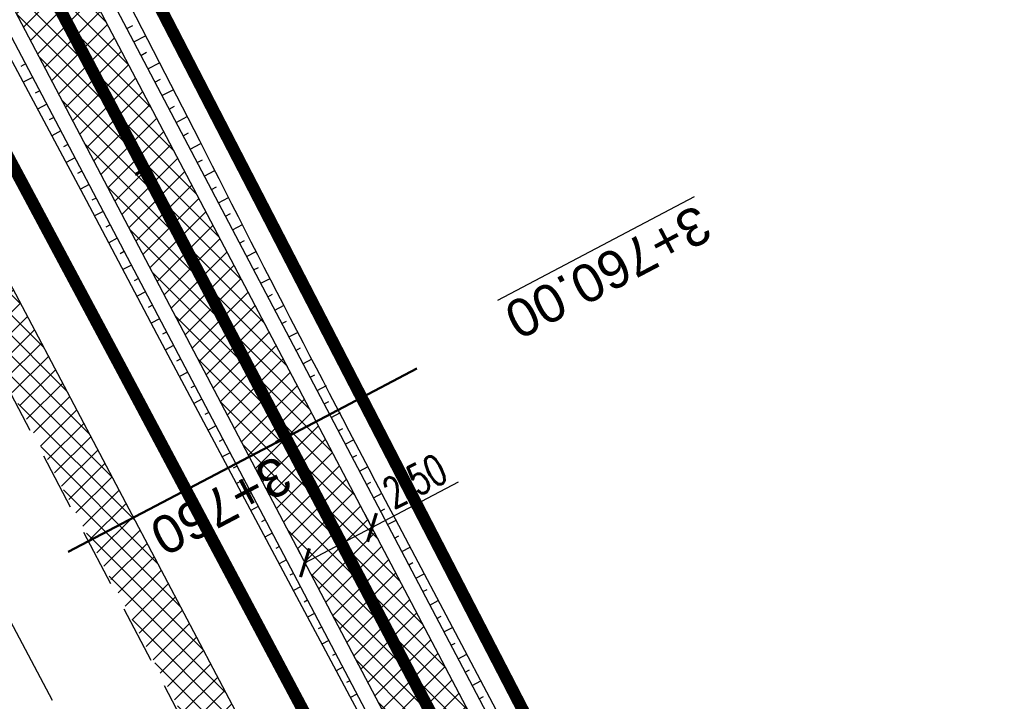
# Model space of a CAD drawing. Header units: metres. Extents: x 7529682 to 7533711, y 5721195 to 5727842.
# Tile 63 of 232: x 7531459 to 7531492, y 5724468 to 5724491. Entities that reach past the tile are written whole.
import ezdxf

# ---------------------------------------------------------------- set-up
doc = ezdxf.new("R2010")
doc.units = ezdxf.units.M
doc.header["$PDMODE"] = 1
doc.header["$PDSIZE"] = 0.3
for name, pattern in [('817-dzialki-09-05-04$0$HIDDEN', [0.375, 0.25, -0.125]), ('ACAD_ISO05W100', [33, 24, -3, 0, -3, 0, -3]), ('CENTER', [50.8, 31.75, -6.35, 6.35, -6.35]), ('CENTER2', [28.575, 19.05, -3.175, 3.175, -3.175]), ('HIDDEN', [9.525, 6.35, -3.175])]:
    doc.linetypes.add(name, pattern=pattern)
for name, color, linetype in [('C-DROGI-SYTUACJA', 7, 'Continuous'), ('C-DROGI-SYTUACJA-ETYKIETY', 7, 'Continuous'), ('D-hatch-pobocza', 131, 'Continuous'), ('D-pobocza', 60, 'Continuous'), ('D-rowy', 160, 'Continuous'), ('D-skarpa', 2, 'Continuous'), ('D-skarpa-kreskowanie', 2, 'Continuous'), ('D-wymiary', 1, 'Continuous')]:
    doc.layers.add(name, color=color, linetype=linetype)
for name, color, linetype, lineweight, true_color in [('D-hatch-ciag-pieszo-rowerowy', 7, 'Continuous', 13, 0xff9f80), ('D-LR-etap-III', 7, '817-dzialki-09-05-04$0$HIDDEN', 50, 0x00008f), ('D-przekroje-pop', 7, 'Continuous', 50, 0x000099)]:
    doc.layers.add(name, color=color, linetype=linetype, lineweight=lineweight, true_color=true_color)
for name, color, linetype, lineweight in [('D-krawędzie', 3, 'Continuous', 30), ('D-obrzeża', 2, 'Continuous', 30), ('D-oś', 10, 'CENTER', 30), ('D-pas-drogowy', 7, 'ACAD_ISO05W100', 50)]:
    doc.layers.add(name, color=color, linetype=linetype, lineweight=lineweight)
doc.layers.add('poprzeczki', color=7, linetype='Continuous', true_color=0x0000c7)
doc.styles.add('DIMTEXT', font='simplex.shx', dxfattribs={"width": 0.7})
doc.styles.get("Standard").update_dxf_attribs({"font": 'arial.ttf'})
doc.dimstyles.new('500', dxfattribs={"dimtxt": 1, "dimasz": 0.7, "dimexe": 0.2, "dimexo": 0.5, "dimgap": 0.2, "dimtad": 1, "dimrnd": 0.005, "dimzin": 0, "dimdsep": 46, "dimtxsty": 'DIMTEXT', "dimblk": 'ARCHTICK', "dimcen": 0, "dimclrd": 256, "dimclre": 256, "dimclrt": 2, "dimadec": 5, "dimazin": 0, "dimtfac": 1, "dimtofl": 0, "dimtmove": 0, "dimatfit": 3, "dimfxl": 1, "dimtolj": 1, "dimtzin": 0, "dimlwd": -1, "dimlwe": -1, "dimarcsym": 0})

# ---------------------------------------------------------------- blocks, each defined once
blk = doc.blocks.new('_ArchTick')
at = {"color": 0, "linetype": 'ByBlock', "const_width": 0.15}
blk.add_lwpolyline([(-0.5, -0.5), (0.5, 0.5)], dxfattribs=at)
blk = doc.blocks.new('*D94')
at = {"layer": 'D-wymiary', "linetype": 'ByBlock', "transparency": 16777216}
for p, q in [((7531471.124, 5724474.155), (7531473.985, 5724475.661)), ((7531470.891, 5724474.598), (7531471.031, 5724474.332)), ((7531468.911, 5724472.991), (7531471.124, 5724474.155)), ((7531468.678, 5724473.434), (7531468.818, 5724473.168))]:
    blk.add_line(p, q, dxfattribs=at)
at = {"layer": 'Defpoints', "color": 0, "linetype": 'ByBlock', "transparency": 16777216}
for p in [(7531471.124, 5724474.155), (7531471.124, 5724474.155), (7531468.911, 5724472.991)]:
    blk.add_point(p, dxfattribs=at)
at = {"layer": 'D-wymiary', "linetype": 'ByBlock', "transparency": 16777216, "xscale": 0.6999999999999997, "yscale": 0.6999999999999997, "zscale": 0.6999999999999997}
for p, rotation in [((7531471.124, 5724474.155), 27.7463826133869), ((7531468.911, 5724472.991), 207.7463826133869)]:
    blk.add_blockref('_ArchTick', p, dxfattribs=dict(at, rotation=rotation))
at = {"layer": 'D-wymiary', "color": 2, "linetype": 'ByBlock', "transparency": 16777216, "insert": (7531472.538, 5724475.69), "char_height": 1, "attachment_point": 5, "rotation": 27.7464, "style": 'DIMTEXT'}
blk.add_mtext('\\A1;2.50', dxfattribs=at)
blk = doc.blocks.new('AeccTickLine')
at = {"color": 0, "linetype": 'ByBlock', "lineweight": -2}
blk.add_line((0, 1), (0, -1), dxfattribs=at)

msp = doc.modelspace()

# ---------------------------------------------------------------- hatches: boundary and pattern name
at = {"layer": 'D-hatch-ciag-pieszo-rowerowy'}
h = msp.add_hatch(dxfattribs=at)
h.set_pattern_fill('ANSI37', color=256, scale=0.15, style=0)
h.set_pattern_definition([(45, (0.88535, 0.46493), (-0.33675960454, 0.33675960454), []), (135, (0.88535, 0.46493), (-0.33675960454, -0.33675960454), [])])
h.paths.add_polyline_path([(7531426.003, 5724559.81), (7531399.692, 5724609.942), (7531381.172, 5724645.403), (7531371.149, 5724664.426), (7531369.294, 5724662.583), (7531378.958, 5724644.242), (7531397.477, 5724608.783), (7531423.79, 5724558.646), (7531445.036, 5724518.378), (7531473.71, 5724463.87), (7531482.589, 5724446.952), (7531484.87, 5724447.986), (7531475.922, 5724465.034), (7531447.248, 5724519.543)])
at = {"layer": 'D-hatch-pobocza'}
h = msp.add_hatch(dxfattribs=at)
h.set_pattern_fill('ANSI37', color=256, scale=0.15, style=0)
h.set_pattern_definition([(45, (0, 0), (-0.33675960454, 0.33675960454), []), (135, (0, 0), (-0.33675960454, -0.33675960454), [])])
h.paths.add_polyline_path([(7531410.67, 5724574.2), (7531398.06, 5724598.28), (7531373.71, 5724644.55), (7531366.184, 5724659.134), (7531365.969, 5724658.886), (7531365.498, 5724656.917), (7531373.645, 5724641.454), (7531392.162, 5724605.999), (7531418.48, 5724555.853), (7531439.727, 5724515.582), (7531476.36, 5724446.19), (7531478.829, 5724445.626), (7531467.27, 5724466.87), (7531457.65, 5724485.09), (7531437.94, 5724521.98), (7531423.89, 5724548.61)])

# ---------------------------------------------------------------- linework, layer by layer
at = {"layer": 'C-DROGI-SYTUACJA', "color": 10, "linetype": 'CENTER2', "lineweight": 35, "ltscale": 0.2}
msp.add_lwpolyline([(7531154.313, 5725078.4, -0.068936), (7531156.869, 5725074.83), (7531166.993, 5725055.55, -0.068732), (7531168.479, 5725051.432), (7531169.1, 5725048.503, 0.068783), (7531171.89, 5725040.776), (7531203.621, 5724980.378), (7531234.8, 5724921.535), (7531259.931, 5724874.055), (7531293.333, 5724810.086), (7531313.16, 5724772.033), (7531341.529, 5724719.923, -0.009023), (7531346.533, 5724710.322), (7531363.735, 5724675.815), (7531380.065, 5724644.823), (7531398.584, 5724609.363), (7531424.897, 5724559.228), (7531446.142, 5724518.961), (7531474.816, 5724464.452), (7531498.201, 5724419.897)], format="xyb", dxfattribs=at)
at = {"layer": 'D-krawędzie', "linetype": 'HIDDEN', "ltscale": 0.3, "flags": 128}
msp.add_lwpolyline([(7530572.01, 5726166.06), (7530620.381, 5726072.761), (7530641.555, 5726032.008), (7530660.961, 5725995.07), (7530689.128, 5725941.54), (7530707.336, 5725907.032), (7530725.256, 5725873.093), (7530743.97, 5725837.654), (7530770.527, 5725787.119), (7530787.864, 5725754.267), (7530809.898, 5725712.542), (7530824.739, 5725684.389), (7530840.856, 5725653.693), (7530860.675, 5725616.154), (7530865.283, 5725607.394), (7530878.05, 5725583.08), (7530918.172, 5725507.178), (7530950.163, 5725446.305), (7530993.419, 5725364.265), (7531022.766, 5725308.719), (7531053.81, 5725249.872), (7531081.166, 5725197.875), (7531103.902, 5725154.541), (7531128.123, 5725108.448), (7531149.3, 5725068.25), (7531167.38, 5725033.767), (7531197.165, 5724976.988), (7531228.151, 5724918.034), (7531253.153, 5724870.491), (7531286.796, 5724806.654), (7531306.74, 5724768.665), (7531335.094, 5724714.652), (7531357.319, 5724672.439), (7531373.645, 5724641.454), (7531392.162, 5724605.999), (7531418.48, 5724555.853), (7531439.727, 5724515.582), (7531468.399, 5724461.077), (7531491.782, 5724416.528), (7531531.99, 5724339.833), (7531557.227, 5724291.659), (7531569.852, 5724267.577), (7531591.376, 5724226.548), (7531610.004, 5724191.103), (7531616.883, 5724177.999), (7531629.985, 5724153.025), (7531641.007, 5724132.022), (7531664.906, 5724087.617), (7531677.644, 5724064.786), (7531683.112, 5724054.988), (7531686.753, 5724048.18), (7531695.448, 5724031.697), (7531703.749, 5724015.917), (7531709.214, 5724005.514), (7531719.389, 5723986.147), (7531726.295, 5723973), (7531732.741, 5723960.736), (7531735.13, 5723956.19)], dxfattribs=at)
at = {"layer": 'D-LR-etap-III', "ltscale": 10, "flags": 128}
msp.add_lwpolyline([(7531750.474, 5723895.103, 0.4, 0.4, 0), (7531750.505, 5723895.13, 0.4, 0.4, 0), (7531682.71, 5724022.92, 0.4, 0.4, 0), (7531619.177, 5724147.204, 0.4, 0.4, 0), (7531592.309, 5724198.489, 0.4, 0.4, 0), (7531553.264, 5724272.919, 0.4, 0.4, 0), (7531504.02, 5724366.79, 0.4, 0.4, 0), (7531482.09, 5724407.62, 0.4, 0.4, 0), (7531412.35, 5724541.183, 0.4, 0.4, 0), (7531388.464, 5724586.93, 0.4, 0.4, 0), (7531345.12, 5724669.94, 0.4, 0.4, 0), (7531127.66, 5725081.67, 0.4, 0.4, 0), (7531059.253, 5725211.041, 0.4, 0.4, 0), (7531008.007, 5725307.954, 0.4, 0.4, 0), (7530964.182, 5725390.836, 0.4, 0.4, 0), (7530914.557, 5725484.684, 0.4, 0.4, 0), (7530865.243, 5725577.494, 0.4, 0.4, 0), (7530840.085, 5725624.059, 0.4, 0.4, 0), (7530802.56, 5725694.925, 0.4, 0.4, 0), (7530755.54, 5725787.51, 0.4, 0.4, 0), (7530708.718, 5725876.303, 0.4, 0.4, 0), (7530695.12, 5725902.09, 0.4, 0.4, 0), (7530642.914, 5726001.078, 0.4, 0.4, 0), (7530634.935, 5726016.147, 0.4, 0.4, 0), (7530610.82, 5726061.93, 0.4, 0.4, 0), (7530610.82, 5726061.93, 0.4, 0.4, 0), (7530607.21, 5726063.51, 0.4, 0.4, 0), (7530597.42, 5726080.68, 0.4, 0.4, 0), (7530591.16, 5726088.44, 0.4, 0.4, 0), (7530581.28, 5726107.21, 0.4, 0.4, 0), (7530571.29, 5726130.56, 0.4, 0.4, 0), (7530549.555, 5726171.527, 0.4, 0.4, 0), (7530531.014, 5726206.474, 0.4, 0.4, 0), (7530516.461, 5726236.017, 0.4, 0.4, 0), (7530500.799, 5726266.141, 0.4, 0.4, 0), (7530491.35, 5726283.94, 0.4, 0.4, 0), (7530482.4, 5726303.41, 0.4, 0.4, 0), (7530482.4, 5726303.41, 0.4, 0.4, 0), (7530450.41, 5726357.28, 0.4, 0.4, 0), (7530397.759, 5726458.5, 0.4, 0.4, 0), (7530334.708, 5726583.665, 0.4, 0.4, 0), (7530303.939, 5726645.168, 0.4, 0.4, 0), (7530300.51, 5726651.778, 0.4, 0.4, 0), (7530289.214, 5726671.967, 0.4, 0.4, 0), (7530281.54, 5726685.57, 0.4, 0.4, 0), (7530261.371, 5726724.163, 0.4, 0.4, 0), (7530254.03, 5726738.21, 0.4, 0.4, 0), (7530197.22, 5726845.06, 0.4, 0.4, 0), (7530194.71, 5726849.15, 0.4, 0.4, 0), (7530195.92, 5726850.75, 0.4, 0.4, 0), (7530170.547, 5726892.961, 0.4, 0.4, 0), (7530143.175, 5726945.066, 0.4, 0.4, 0), (7530105.06, 5727018.32, 0.4, 0.4, 0), (7530100.06, 5727027.16, 0.4, 0.4, 0), (7530062.319, 5727099.625, 0.4, 0.4, 0), (7530015.379, 5727189.42, 0.4, 0.4, 0), (7529983.208, 5727250.207, 0.4, 0.4, 0), (7529953.284, 5727306.747, 0.4, 0.4, 0), (7529900.671, 5727406.159, 0.4, 0.4, 0), (7529890.63, 5727425.131, 0.4, 0.4, 0), (7529875.155, 5727454.426, 0.4, 0.4, 0), (7529857.56, 5727487.787, 0.4, 0.4, 0), (7529835.194, 5727530.193, 0.4, 0.4, 0), (7529811.741, 5727574.662, 0.4, 0.4, 0), (7529792.102, 5727611.923, 0.4, 0.4, 0), (7529768.066, 5727657.47, 0.4, 0.4, 0), (7529755.211, 5727682.131, 0.4, 0.4, 0), (7529753.31, 5727681.13, 0.4, 0.4, 0), (7529739.21, 5727707.77, 0.4, 0.4, 0), (7529735.395, 5727711.252, 0.4, 0.4, 0), (7529725.42, 5727730.2, 0.4, 0.4, 0), (7529723.55, 5727729.88, 0.4, 0.4, 0), (7529695.567, 5727782.932, 0.4, 0.4, 0), (7529717.68, 5727794.024, 0.4, 0.4, 0), (7529736.275, 5727758.647, 0.4, 0.4, 0), (7529736.275, 5727758.647, 0.4, 0.4, 0), (7529744.511, 5727750.406, 0.4, 0.4, 0), (7529744.511, 5727750.406, 0.4, 0.4, 0), (7529750.283, 5727738.55, 0.4, 0.4, 0), (7529777.109, 5727687.569, 0.4, 0.4, 0), (7529796.515, 5727651.33, 0.4, 0.4, 0), (7529814.938, 5727616.793, 0.4, 0.4, 0), (7529839.007, 5727572.304, 0.4, 0.4, 0), (7529860.618, 5727532.509, 0.4, 0.4, 0), (7529882.349, 5727491.504, 0.4, 0.4, 0), (7529904.865, 5727449.096, 0.4, 0.4, 0), (7529920.747, 5727418.885, 0.4, 0.4, 0), (7529946.677, 5727368.547, 0.4, 0.4, 0), (7529972.025, 5727320.573, 0.4, 0.4, 0), (7529987.74, 5727290.153, 0.4, 0.4, 0), (7529996.497, 5727273.662, 0.4, 0.4, 0), (7530017.541, 5727234.203, 0.4, 0.4, 0), (7530033.054, 5727204.864, 0.4, 0.4, 0), (7530051.623, 5727170.223, 0.4, 0.4, 0), (7530069.277, 5727137.016, 0.4, 0.4, 0), (7530089.385, 5727097.534, 0.4, 0.4, 0), (7530109.713, 5727060.747, 0.4, 0.4, 0), (7530136.77, 5727011.64, 0.4, 0.4, 0), (7530162.447, 5726962.744, 0.4, 0.4, 0), (7530187.674, 5726916.992, 0.4, 0.4, 0), (7530207.821, 5726879.335, 0.4, 0.4, 0), (7530230.626, 5726834.519, 0.4, 0.4, 0), (7530262.288, 5726776.618, 0.4, 0.4, 0), (7530277.51, 5726760.213, 0.4, 0.4, 0), (7530286.037, 5726744.107, 0.4, 0.4, 0), (7530288.097, 5726735.884, 0.4, 0.4, 0), (7530290.394, 5726725.047, 0.4, 0.4, 0), (7530296.177, 5726713.583, 0.4, 0.4, 0), (7530302.726, 5726701.182, 0.4, 0.4, 0), (7530325.685, 5726657.466, 0.4, 0.4, 0), (7530343.244, 5726623.649, 0.4, 0.4, 0), (7530360.23, 5726591.747, 0.4, 0.4, 0), (7530383.209, 5726548.059, 0.4, 0.4, 0), (7530406.018, 5726503.606, 0.4, 0.4, 0), (7530427.465, 5726462.62, 0.4, 0.4, 0), (7530447.928, 5726424.388, 0.4, 0.4, 0), (7530471.127, 5726379.921, 0.4, 0.4, 0), (7530490.501, 5726343.033, 0.4, 0.4, 0), (7530509.499, 5726306.733, 0.4, 0.4, 0), (7530529.89, 5726267.244, 0.4, 0.4, 0), (7530543.852, 5726238.99, 0.4, 0.4, 0), (7530554.809, 5726218.944, 0.4, 0.4, 0), (7530559.027, 5726212.223, 0.4, 0.4, 0), (7530563.061, 5726206.41, 0.4, 0.4, 0), (7530566.934, 5726200.464, 0.4, 0.4, 0), (7530569.771, 5726194.902, 0.4, 0.4, 0), (7530571.473, 5726191.282, 0.4, 0.4, 0), (7530572.839, 5726188.025, 0.4, 0.4, 0), (7530575.295, 5726182.035, 0.4, 0.4, 0), (7530579.737, 5726173.306, 0.4, 0.4, 0), (7530583.3, 5726167.41, 0.4, 0.4, 0), (7530593.4, 5726163.33, 0.4, 0.4, 0), (7530598.618, 5726155.264, 0.4, 0.4, 0), (7530608.258, 5726140.497, 0.4, 0.4, 0), (7530603.27, 5726136.83, 0.4, 0.4, 0), (7530606.53, 5726131.84, 0.4, 0.4, 0), (7530604.239, 5726124.217, 0.4, 0.4, 0), (7530605.847, 5726121.63, 0.4, 0.4, 0), (7530608.972, 5726116.164, 0.4, 0.4, 0), (7530618.114, 5726097.791, 0.4, 0.4, 0), (7530651.213, 5726034.96, 0.4, 0.4, 0), (7530670.244, 5725998.611, 0.4, 0.4, 0), (7530698.075, 5725945.953, 0.4, 0.4, 0), (7530716.506, 5725911.305, 0.4, 0.4, 0), (7530735.223, 5725875.667, 0.4, 0.4, 0), (7530752.504, 5725842.155, 0.4, 0.4, 0), (7530778.311, 5725793.501, 0.4, 0.4, 0), (7530797.5, 5725756.382, 0.4, 0.4, 0), (7530812.519, 5725728.289, 0.4, 0.4, 0), (7530820.039, 5725713.16, 0.4, 0.4, 0), (7530822.422, 5725710.194, 0.4, 0.4, 0), (7530833.155, 5725688.801, 0.4, 0.4, 0), (7530849.629, 5725656.159, 0.4, 0.4, 0), (7530867.983, 5725621.964, 0.4, 0.4, 0), (7530872.63, 5725612.888, 0.4, 0.4, 0), (7530880.354, 5725597.595, 0.4, 0.4, 0), (7530883.839, 5725593.389, 0.4, 0.4, 0), (7530891.782, 5725587.763, 0.4, 0.4, 0), (7530895.039, 5725584.281, 0.4, 0.4, 0), (7530897.034, 5725580.941, 0.4, 0.4, 0), (7530900.952, 5725579.946, 0.4, 0.4, 0), (7530904.81, 5725571.977, 0.4, 0.4, 0), (7530903.682, 5725568.566, 0.4, 0.4, 0), (7530908.901, 5725558.845, 0.4, 0.4, 0), (7530910.252, 5725545.672, 0.4, 0.4, 0), (7530912.873, 5725538.646, 0.4, 0.4, 0), (7530945.278, 5725478.464, 0.4, 0.4, 0), (7530959.692, 5725450.246, 0.4, 0.4, 0), (7531002.827, 5725368.192, 0.4, 0.4, 0), (7531044.704, 5725290.314, 0.4, 0.4, 0), (7531064.099, 5725253.213, 0.4, 0.4, 0), (7531083.01, 5725216.678, 0.4, 0.4, 0), (7531113.013, 5725158.466, 0.4, 0.4, 0), (7531137.364, 5725113.071, 0.4, 0.4, 0), (7531150.831, 5725086.712, 0.4, 0.4, 0), (7531159.746, 5725076.641, 0.4, 0.4, 0), (7531166.31, 5725074.58, 0.4, 0.4, 0), (7531172.29, 5725062.58, 0.4, 0.4, 0), (7531170.59, 5725055.606, 0.4, 0.4, 0), (7531173.733, 5725044.081, 0.4, 0.4, 0), (7531215.342, 5724964.86, 0.4, 0.4, 0), (7531238.054, 5724921.685, 0.4, 0.4, 0), (7531262.39, 5724875.283, 0.4, 0.4, 0), (7531295.587, 5724811.266, 0.4, 0.4, 0), (7531348.488, 5724712.363, 0.4, 0.4, 0), (7531363.741, 5724682.684, 0.4, 0.4, 0), (7531366.987, 5724675.865, 0.4, 0.4, 0), (7531382.541, 5724646.111, 0.4, 0.4, 0), (7531401.299, 5724610.875, 0.4, 0.4, 0), (7531428.965, 5724558.862, 0.4, 0.4, 0), (7531449.111, 5724520.398, 0.4, 0.4, 0), (7531477.293, 5724465.831, 0.4, 0.4, 0), (7531500.996, 5724421.113, 0.4, 0.4, 0), (7531512.122, 5724400.549, 0.4, 0.4, 0), (7531513.782, 5724396.757, 0.4, 0.4, 0), (7531526.32, 5724379.39, 0.4, 0.4, 0), (7531566.784, 5724302.736, 0.4, 0.4, 0), (7531578.579, 5724282.775, 0.4, 0.4, 0), (7531584.233, 5724273.111, 0.4, 0.4, 0), (7531590.109, 5724263.508, 0.4, 0.4, 0), (7531593.028, 5724258.771, 0.4, 0.4, 0), (7531595.712, 5724254.227, 0.4, 0.4, 0), (7531601.66, 5724243.898, 0.4, 0.4, 0), (7531606.098, 5724235.986, 0.4, 0.4, 0), (7531609.382, 5724230.799, 0.4, 0.4, 0), (7531611.58, 5724227.671, 0.4, 0.4, 0), (7531612.708, 5724225.864, 0.4, 0.4, 0), (7531618.665, 5724214.481, 0.4, 0.4, 0), (7531619.886, 5724212.334, 0.4, 0.4, 0), (7531620.932, 5724210.787, 0.4, 0.4, 0), (7531623.519, 5724207.112, 0.4, 0.4, 0), (7531626.144, 5724203.613, 0.4, 0.4, 0), (7531632.023, 5724196.486, 0.4, 0.4, 0), (7531653.949, 5724152.618, 0.4, 0.4, 0), (7531656.751, 5724143.104, 0.4, 0.4, 0), (7531659.614, 5724133.255, 0.4, 0.4, 0), (7531661.627, 5724128.646, 0.4, 0.4, 0.010938), (7531674.315, 5724101.435, 0.4, 0.4, 0), (7531685.138, 5724081.408, 0.4, 0.4, 0), (7531692.16, 5724066.277, 0.4, 0.4, 0), (7531699.662, 5724051.388, 0.4, 0.4, 0), (7531704.481, 5724040.809, 0.4, 0.4, 0), (7531704.481, 5724040.809, 0.4, 0.4, 0), (7531704.401, 5724037.369, 0.4, 0.4, 0), (7531720.384, 5724003.441, 0.4, 0.4, 0), (7531728.799, 5723986.206, 0.4, 0.4, 0), (7531733.238, 5723977.193, 0.4, 0.4, 0), (7531736.75, 5723969.505, 0.4, 0.4, 0), (7531737.336, 5723968.519, 0.4, 0.4, 0), (7531738.285, 5723967.699, 0.4, 0.4, 0), (7531742.181, 5723962.346, 0.4, 0.4, 0), (7531744.286, 5723958.616, 0.4, 0.4, 0), (7531755.393, 5723944.193, 0.4, 0.4, 0), (7531758.69, 5723936.76, 0.4, 0.4, 0), (7531780.08, 5723929.25, 0.4, 0.4, 0), (7531792.612, 5723906.338, 0.4, 0.4, 0), (7531792.612, 5723906.338, 0.4, 0.4, 0), (7531756.962, 5723883.055, 0.4, 0.4, 0), (7531750.46, 5723895.13, 0.4, 0.4, 0), (7531750.46, 5723895.13, 0, 0, 0)], format="xyseb", dxfattribs=at)
at = {"layer": 'D-obrzeża'}
msp.add_lwpolyline([(7531162.547, 5725061.318), (7531165.882, 5725054.959, -0.068574), (7531167.27, 5725051.106), (7531167.915, 5725048.068, 0.068789), (7531170.704, 5725040.34), (7531202.515, 5724979.795), (7531233.696, 5724920.95), (7531258.824, 5724873.473), (7531292.225, 5724809.507), (7531312.052, 5724771.454), (7531340.423, 5724719.339, -0.00902), (7531345.426, 5724709.741), (7531362.629, 5724675.233), (7531378.958, 5724644.242), (7531397.477, 5724608.783), (7531423.79, 5724558.646), (7531445.036, 5724518.378), (7531473.71, 5724463.87), (7531497.095, 5724419.316), (7531505.905, 5724402.511, -0.033171), (7531508.586, 5724396.451), (7531511.248, 5724389.164)], format="xyb", dxfattribs=at)
msp.add_lwpolyline([(7531484.87, 5724447.986), (7531475.922, 5724465.034), (7531447.248, 5724519.543), (7531426.003, 5724559.81), (7531399.692, 5724609.942), (7531381.172, 5724645.403), (7531371.149, 5724664.426)], dxfattribs=at)
at = {"layer": 'D-oś', "ltscale": 0.1}
msp.add_lwpolyline([(7531488.683, 5724414.901), (7531465.302, 5724459.448), (7531436.63, 5724513.951), (7531415.383, 5724554.223), (7531389.061, 5724604.375), (7531370.545, 5724639.828), (7531354.222, 5724670.808), (7531331.996, 5724713.024), (7531303.641, 5724767.038), (7531283.699, 5724805.024), (7531250.055, 5724868.862), (7531225.053, 5724916.406), (7531194.065, 5724975.362), (7531164.28, 5725032.142), (7531146.202, 5725066.622), (7531125.026, 5725106.818), (7531100.803, 5725152.914), (7531078.067, 5725196.247), (7531050.713, 5725248.241), (7531019.672, 5725307.084), (7530990.323, 5725362.632), (7530947.066, 5725444.675), (7530915.075, 5725505.546), (7530874.954, 5725581.449)], dxfattribs=at)
at = {"layer": 'D-pas-drogowy', "ltscale": 0.2, "flags": 128}
msp.add_lwpolyline([(7531633.019, 5724182.834, 0.4, 0.4, 0), (7531617.559, 5724211.608, 0.4, 0.4, 0), (7531566.784, 5724302.736, 0.4, 0.4, 0), (7531538.419, 5724356.47, 0.4, 0.4, 0), (7531526.32, 5724379.39, 0.4, 0.4, 0), (7531516.102, 5724393.607, 0.4, 0.4, 0.001485), (7531513.78, 5724396.838, 0.4, 0.4, 0), (7531501.87, 5724413.41, 0.4, 0.4, 0), (7531474.926, 5724464.508, 0.4, 0.4, 0), (7531446.2, 5724518.992, 0.4, 0.4, 0), (7531424.962, 5724559.262, 0.4, 0.4, 0), (7531398.444, 5724609.566, 0.4, 0.4, 0), (7531379.647, 5724645.216, 0.4, 0.4, 0), (7531365.23, 5724672.56, 0.4, 0.4, 0), (7531341.306, 5724717.915, 0.4, 0.4, 0), (7531312.9, 5724771.789, 0.4, 0.4, 0), (7531292.591, 5724810.307, 0.4, 0.4, 0), (7531259.392, 5724873.271, 0.4, 0.4, 0), (7531233.74, 5724921.923, 0.4, 0.4, 0), (7531203.073, 5724980.092, 0.4, 0.4, 0), (7531173.471, 5725036.225, 0.4, 0.4, 0), (7531168.27, 5725046.09, 0.4, 0.4, 0), (7531172.29, 5725062.58, 0.4, 0.4, 0), (7531166.31, 5725074.58, 0.4, 0.4, 0), (7531150.32, 5725079.6, 0.4, 0.4, 0), (7531141.5, 5725096.43, 0.4, 0.4, 0), (7531109.312, 5725157.814, 0.4, 0.4, 0), (7531086.641, 5725201.048, 0.4, 0.4, 0), (7531059.198, 5725253.384, 0.4, 0.4, 0), (7531028.207, 5725312.489, 0.4, 0.4, 0), (7530999.105, 5725367.99, 0.4, 0.4, 0), (7530956.248, 5725449.725, 0.4, 0.4, 0), (7530924.398, 5725510.464, 0.4, 0.4, 0), (7530897.51, 5725561.74, 0.4, 0.4, 0), (7530894.46, 5725566.14, 0.4, 0.4, 0), (7530892.16, 5725570.49, 0.4, 0.4, 0), (7530869.363, 5725613.307, 0.4, 0.4, 0), (7530861.694, 5725627.705, 0.4, 0.4, 0), (7530852.74, 5725644.52, 0.4, 0.4, 0), (7530831.51, 5725684.2, 0.4, 0.4, 0), (7530811.13, 5725722.52, 0.4, 0.4, 0), (7530792.348, 5725757.941, 0.4, 0.4, 0), (7530768.03, 5725803.8, 0.4, 0.4, 0), (7530748.769, 5725840.179, 0.4, 0.4, 0), (7530727.7, 5725879.97, 0.4, 0.4, 0), (7530712.098, 5725909.545, 0.4, 0.4, 0), (7530693.644, 5725944.645, 0.4, 0.4, 0), (7530665.702, 5725997.539, 0.4, 0.4, 0), (7530641.76, 5726042.88, 0.4, 0.4, 0), (7530616.5, 5726091.48, 0.4, 0.4, 0), (7530604.628, 5726114.32, 0.4, 0.4, -0.007763), (7530602.5, 5726118.43, 0.4, 0.4, 0), (7530603.992, 5726123.395, 0.4, 0.4, 0), (7530606.53, 5726131.84, 0.4, 0.4, 0), (7530603.27, 5726136.83, 0.4, 0.4, 0), (7530593.776, 5726151.369, 0.4, 0.4, 0), (7530590.203, 5726156.84, 0.4, 0.4, 0), (7530583.3, 5726167.41, 0.4, 0.4, 0), (7530580.578, 5726170.428, 0.4, 0.4, 0), (7530575.85, 5726175.67, 0.4, 0.4, 0), (7530569.01, 5726186.66, 0.4, 0.4, 0), (7530562.555, 5726199.189, 0.4, 0.4, 0), (7530555.67, 5726211.39, 0.4, 0.4, 0), (7530548.29, 5726224.23, 0.4, 0.4, 0), (7530540.58, 5726237.71, 0.4, 0.4, 0), (7530532.68, 5726252.65, 0.4, 0.4, 0), (7530524.06, 5726269.35, 0.4, 0.4, 0), (7530502.82, 5726309.91, 0.4, 0.4, 0), (7530488.83, 5726336.63, 0.4, 0.4, 0), (7530466.03, 5726380.16, 0.4, 0.4, 0), (7530438.47, 5726432.77, 0.4, 0.4, 0), (7530424.53, 5726459.09, 0.4, 0.4, 0), (7530401.63, 5726502.97, 0.4, 0.4, 0), (7530383.38, 5726538.06, 0.4, 0.4, 0), (7530353.97, 5726593.52, 0.4, 0.4, 0), (7530338.47, 5726622.74, 0.4, 0.4, 0), (7530322.01, 5726653.88, 0.4, 0.4, 0), (7530297.54, 5726700.33, 0.4, 0.4, 0), (7530287.38, 5726719.6, 0.4, 0.4, 0), (7530285.95, 5726722.316, 0.4, 0.4, 0), (7530280.26, 5726733.12, 0.4, 0.4, 0), (7530266.73, 5726758.74, 0.4, 0.4, 0), (7530260.42, 5726770.47, 0.4, 0.4, 0), (7530253.25, 5726783.82, 0.4, 0.4, 0), (7530244.95, 5726799.33, 0.4, 0.4, 0), (7530239.39, 5726808.49, 0.4, 0.4, 0), (7530238.29, 5726807.9, 0.4, 0.4, 0), (7530218.11, 5726850.67, 0.4, 0.4, 0), (7530175.907, 5726928.168, 0.4, 0.4, 0), (7530096.68, 5727076.15, 0.4, 0.4, 0), (7530094.68, 5727079.89, 0.4, 0.4, 0), (7530064.597, 5727135.523, 0.4, 0.4, 0), (7530046.731, 5727168.892, 0.4, 0.4, 0), (7530025.803, 5727208.461, 0.4, 0.4, 0), (7530012.847, 5727232.979, 0.4, 0.4, 0), (7529994.15, 5727268.45, 0.4, 0.4, 0), (7529981.671, 5727291.93, 0.4, 0.4, 0), (7529949.89, 5727351.73, 0.4, 0.4, 0), (7529924.75, 5727399.03, 0.4, 0.4, 0), (7529915.516, 5727417.1, 0.4, 0.4, 0), (7529885.83, 5727475.19, 0.4, 0.4, 0), (7529862.56, 5727519.97, 0.4, 0.4, 0), (7529852.985, 5727538.191, 0.4, 0.4, 0), (7529836.513, 5727569.511, 0.4, 0.4, 0), (7529815.369, 5727609.141, 0.4, 0.4, 0), (7529792.795, 5727651.247, 0.4, 0.4, 0), (7529774.199, 5727685.858, 0.4, 0.4, 0), (7529746.966, 5727736.059, 0.4, 0.4, 0), (7529733.92, 5727757.62, 0.4, 0.4, 0), (7529708.607, 5727806.389, 0.4, 0.4, 0), (7529688.492, 5727796.345, 0.4, 0.4, 0), (7529723.55, 5727729.88, 0.4, 0.4, 0), (7529725.42, 5727730.2, 0.4, 0.4, 0), (7529735.38, 5727711.28, 0.4, 0.4, 0), (7529739.21, 5727707.77, 0.4, 0.4, 0), (7529753.31, 5727681.13, 0.4, 0.4, 0), (7529755.178, 5727682.114, 0.4, 0.4, 0), (7529792.102, 5727611.923, 0.4, 0.4, 0), (7529811.741, 5727574.662, 0.4, 0.4, 0), (7529835.194, 5727530.193, 0.4, 0.4, 0), (7529857.56, 5727487.787, 0.4, 0.4, 0), (7529875.155, 5727454.426, 0.4, 0.4, 0), (7529890.63, 5727425.131, 0.4, 0.4, 0), (7529900.671, 5727406.159, 0.4, 0.4, 0), (7529953.284, 5727306.747, 0.4, 0.4, 0), (7529983.208, 5727250.207, 0.4, 0.4, 0), (7530015.379, 5727189.42, 0.4, 0.4, 0), (7530062.319, 5727099.625, 0.4, 0.4, 0), (7530100.06, 5727027.16, 0.4, 0.4, 0), (7530105.06, 5727018.32, 0.4, 0.4, 0), (7530143.175, 5726945.066, 0.4, 0.4, 0), (7530170.547, 5726892.961, 0.4, 0.4, 0), (7530195.92, 5726850.75, 0.4, 0.4, 0), (7530194.71, 5726849.15, 0.4, 0.4, 0), (7530197.22, 5726845.06, 0.4, 0.4, 0), (7530254.03, 5726738.21, 0.4, 0.4, 0), (7530261.371, 5726724.163, 0.4, 0.4, 0), (7530281.54, 5726685.57, 0.4, 0.4, 0), (7530289.214, 5726671.967, 0.4, 0.4, 0), (7530300.51, 5726651.778, 0.4, 0.4, 0), (7530303.939, 5726645.168, 0.4, 0.4, 0), (7530334.708, 5726583.665, 0.4, 0.4, 0), (7530397.759, 5726458.5, 0.4, 0.4, 0), (7530450.41, 5726357.28, 0.4, 0.4, 0), (7530482.4, 5726303.41, 0.4, 0.4, 0), (7530483.688, 5726301.003, 0.4, 0.4, 0), (7530491.35, 5726283.94, 0.4, 0.4, 0), (7530512.67, 5726243.78, 0.4, 0.4, 0), (7530529.43, 5726209.46, 0.4, 0.4, 0), (7530571.29, 5726130.56, 0.4, 0.4, 0), (7530581.28, 5726107.21, 0.4, 0.4, 0), (7530591.16, 5726088.44, 0.4, 0.4, 0), (7530597.42, 5726080.68, 0.4, 0.4, 0), (7530607.21, 5726063.51, 0.4, 0.4, 0), (7530610.82, 5726061.93, 0.4, 0.4, 0), (7530634.935, 5726016.147, 0.4, 0.4, 0), (7530642.914, 5726001.078, 0.4, 0.4, 0), (7530695.12, 5725902.09, 0.4, 0.4, 0), (7530708.718, 5725876.303, 0.4, 0.4, 0), (7530755.54, 5725787.51, 0.4, 0.4, 0), (7530802.56, 5725694.925, 0.4, 0.4, 0), (7530840.085, 5725624.059, 0.4, 0.4, 0), (7530865.243, 5725577.494, 0.4, 0.4, 0), (7530914.557, 5725484.684, 0.4, 0.4, 0), (7530964.182, 5725390.836, 0.4, 0.4, 0), (7531008.007, 5725307.954, 0.4, 0.4, 0), (7531059.253, 5725211.041, 0.4, 0.4, 0), (7531127.66, 5725081.67, 0.4, 0.4, 0), (7531345.12, 5724669.94, 0.4, 0.4, 0), (7531388.464, 5724586.93, 0.4, 0.4, 0), (7531412.35, 5724541.183, 0.4, 0.4, 0), (7531482.09, 5724407.62, 0.4, 0.4, 0), (7531504.02, 5724366.79, 0.4, 0.4, 0), (7531519.374, 5724337.52, 0.4, 0.4, 0), (7531563.749, 5724252.932, 0.4, 0.4, 0), (7531602.175, 5724179.681, 0.4, 0.4, 0), (7531619.177, 5724147.204, 0.4, 0.4, 0), (7531625.038, 5724135.635, 0.4, 0.4, 0), (7531656.796, 5724073.316, 0.4, 0.4, 0), (7531675.12, 5724037.36, 0.4, 0.4, 0), (7531682.71, 5724022.92, 0.4, 0.4, 0), (7531705.565, 5723979.811, 0.4, 0.4, 0), (7531736.606, 5723921.262, 0.4, 0.4, 0), (7531750.46, 5723895.13, 0.4, 0.4, 0), (7531740.77, 5723886.56, 0.4, 0.4, 0), (7531732.86, 5723885, 0.4, 0.4, 0), (7531722.18, 5723887.77, 0.4, 0.4, 0), (7531729.87, 5723862.17, 0.4, 0.4, 0), (7531742.92, 5723861.93, 0.4, 0.4, 0), (7531763.71, 5723859.52, 0.4, 0.4, 0), (7531768.42, 5723854.12, 0.4, 0.4, 0), (7531787.42, 5723817.97, 0.4, 0.4, 0), (7531795.57, 5723809.82, 0.4, 0.4, 0), (7531816.347, 5723819.85, 0.4, 0.4, 0), (7531816.347, 5723819.85, 0.4, 0.4, 0), (7531805.06, 5723843.23, 0.4, 0.4, 0), (7531803.61, 5723886.23, 0.4, 0.4, 0), (7531803.61, 5723886.23, 0.4, 0.4, 0), (7531780.08, 5723929.25, 0.4, 0.4, 0), (7531758.69, 5723936.76, 0.4, 0.4, 0), (7531749.359, 5723946.412, 0.4, 0.4, 0), (7531742.71, 5723953.29, 0.4, 0.4, 0), (7531735.177, 5723967.878, 0.4, 0.4, 0), (7531722.37, 5723992.68, 0.4, 0.4, 0), (7531705.042, 5724030.886, 0.4, 0.4, 0), (7531699.47, 5724043.17, 0.4, 0.4, 0), (7531692.69, 5724058.11, 0.4, 0.4, 0), (7531679.672, 5724084.017, 0.4, 0.4, 0), (7531674.55, 5724094.21, 0.4, 0.4, 0), (7531666.633, 5724114.003, 0.4, 0.4, 0), (7531649, 5724153.82, 0.4, 0.4, 0), (7531641.49, 5724149.34, 0.4, 0.4, 0), (7531626.04, 5724179.34, 0.4, 0.4, 0), (7531633.03, 5724182.84, 0, 0, 0)], format="xyseb", dxfattribs=at)
at = {"layer": 'D-pobocza'}
for points in [[(7531485.326, 5724448.193), (7531476.365, 5724465.266), (7531447.69, 5724519.776), (7531426.445, 5724560.043), (7531400.135, 5724610.174), (7531381.615, 5724645.636), (7531371.52, 5724664.794)], [(7531369.222, 5724661.648), (7531378.515, 5724644.01), (7531397.034, 5724608.551), (7531423.348, 5724558.413), (7531444.594, 5724518.145), (7531473.267, 5724463.637), (7531482.133, 5724446.746)], [(7531478.829, 5724445.626), (7531467.27, 5724466.87), (7531457.65, 5724485.09), (7531437.94, 5724521.98), (7531423.89, 5724548.61), (7531410.67, 5724574.2), (7531398.06, 5724598.28), (7531373.71, 5724644.55), (7531366.184, 5724659.134)]]:
    msp.add_lwpolyline(points, dxfattribs=at)
at = {"layer": 'D-przekroje-pop'}
msp.add_lwpolyline([(7531472.601, 5724479.401), (7531468.176, 5724477.073), (7531461.096, 5724473.349)], dxfattribs=at)
at = {"layer": 'D-rowy', "linetype": 'HIDDEN', "ltscale": 0.1, "const_width": 0.4, "flags": 128}
msp.add_lwpolyline([(7531506.121, 5724397.133), (7531489.191, 5724429.341), (7531483.4, 5724440.512), (7531478.412, 5724450.147), (7531462.901, 5724479.304), (7531434.633, 5724532.162), (7531396.749, 5724604.645), (7531378.596, 5724640.173), (7531368.21, 5724659.05), (7531363.9, 5724666.92), (7531355.877, 5724682.662), (7531338.033, 5724716.835), (7531309.902, 5724770.333), (7531304.158, 5724781.147), (7531299.737, 5724789.052), (7531294.93, 5724798.468), (7531279.862, 5724827.641), (7531247.715, 5724888.417), (7531220.373, 5724940.873), (7531195.514, 5724987.527), (7531168.706, 5725038.836), (7531161.296, 5725053.455), (7531161.296, 5725053.455)], dxfattribs=at)
at = {"layer": 'D-skarpa', "linetype": 'Continuous'}
msp.add_lwpolyline([(7531422.697, 5724558.074), (7531423.974, 5724555.51), (7531426.2, 5724551.032), (7531428.539, 5724546.612), (7531430.914, 5724542.212), (7531433.27, 5724537.802), (7531437.98, 5724528.981), (7531440.343, 5724524.574), (7531442.721, 5724520.175), (7531443.991, 5724517.826), (7531445.095, 5724515.778), (7531459.331, 5724489.369), (7531461.688, 5724484.959), (7531464.024, 5724480.539), (7531468.721, 5724471.71), (7531471.078, 5724467.301), (7531473.123, 5724463.562), (7531473.477, 5724462.915), (7531475.873, 5724458.525), (7531478.242, 5724454.122), (7531480.472, 5724449.646), (7531481.921, 5724446.65)], dxfattribs=at)
msp.add_lwpolyline([(7531428.595, 5724557.949), (7531448.318, 5724520.109), (7531449.394, 5724518.039), (7531451.7, 5724513.603), (7531454.001, 5724509.164), (7531460.854, 5724495.82), (7531463.139, 5724491.372), (7531465.424, 5724486.925, 0.004192), (7531472.327, 5724473.608), (7531476.661, 5724465.422), (7531477.007, 5724464.768), (7531479.342, 5724460.347), (7531481.643, 5724455.907), (7531483.865, 5724451.427), (7531485.473, 5724448.26)], format="xyb", dxfattribs=at)
at = {"layer": 'D-skarpa-kreskowanie', "linetype": 'Continuous'}
for p, q in [((7531463.026, 5724490.622, 109.101), (7531463.222, 5724490.725, 108.953)), ((7531463.259, 5724490.18, 109.1), (7531463.647, 5724490.383, 108.808)), ((7531463.492, 5724489.737, 109.1), (7531463.684, 5724489.838, 108.956)), ((7531459.686, 5724489.454, 108.971), (7531459.53, 5724489.372, 108.853)), ((7531463.725, 5724489.295, 109.1), (7531464.104, 5724489.494, 108.815)), ((7531459.919, 5724489.012, 108.971), (7531459.609, 5724488.849, 108.737)), ((7531463.958, 5724488.852, 109.1), (7531464.145, 5724488.951, 108.959)), ((7531460.152, 5724488.569, 108.97), (7531459.998, 5724488.489, 108.855)), ((7531464.19, 5724488.41, 109.1), (7531464.561, 5724488.604, 108.821)), ((7531460.384, 5724488.127, 108.97), (7531460.08, 5724487.967, 108.741)), ((7531464.423, 5724487.967, 109.099), (7531464.606, 5724488.063, 108.961)), ((7531460.617, 5724487.684, 108.97), (7531460.467, 5724487.605, 108.857)), ((7531464.656, 5724487.525, 109.099), (7531465.018, 5724487.715, 108.827)), ((7531460.85, 5724487.242, 108.97), (7531460.552, 5724487.085, 108.745)), ((7531464.889, 5724487.082, 109.099), (7531465.067, 5724487.176, 108.964)), ((7531465.121, 5724486.64, 109.099), (7531465.475, 5724486.825, 108.833)), ((7531461.083, 5724486.799, 108.97), (7531460.935, 5724486.722, 108.858)), ((7531461.315, 5724486.357, 108.969), (7531461.023, 5724486.203, 108.749)), ((7531465.354, 5724486.197, 109.099), (7531465.529, 5724486.289, 108.967)), ((7531461.548, 5724485.914, 108.969), (7531461.403, 5724485.838, 108.86)), ((7531465.587, 5724485.755, 109.098), (7531465.932, 5724485.936, 108.839)), ((7531461.781, 5724485.472, 108.969), (7531461.494, 5724485.321, 108.753)), ((7531465.82, 5724485.312, 109.098), (7531465.99, 5724485.402, 108.97)), ((7531462.014, 5724485.029, 108.969), (7531461.872, 5724484.955, 108.862)), ((7531466.053, 5724484.87, 109.098), (7531466.389, 5724485.046, 108.845)), ((7531462.247, 5724484.587, 108.969), (7531461.963, 5724484.438, 108.755)), ((7531466.285, 5724484.427, 109.098), (7531466.451, 5724484.514, 108.973)), ((7531462.479, 5724484.144, 108.968), (7531462.338, 5724484.07, 108.862)), ((7531466.518, 5724483.984, 109.098), (7531466.846, 5724484.157, 108.851)), ((7531462.712, 5724483.702, 108.968), (7531462.43, 5724483.554, 108.756)), ((7531466.751, 5724483.542, 109.097), (7531466.913, 5724483.627, 108.976)), ((7531462.945, 5724483.259, 108.968), (7531462.805, 5724483.185, 108.862)), ((7531466.984, 5724483.099, 109.097), (7531467.303, 5724483.267, 108.857)), ((7531463.178, 5724482.817, 108.968), (7531462.898, 5724482.67, 108.757)), ((7531467.216, 5724482.657, 109.097), (7531467.374, 5724482.74, 108.978)), ((7531463.41, 5724482.374, 108.968), (7531463.271, 5724482.301, 108.862)), ((7531467.449, 5724482.214, 109.097), (7531467.76, 5724482.378, 108.862)), ((7531463.643, 5724481.932, 108.967), (7531463.365, 5724481.785, 108.758)), ((7531467.682, 5724481.772, 109.097), (7531467.837, 5724481.854, 108.98)), ((7531463.876, 5724481.489, 108.967), (7531463.737, 5724481.416, 108.863)), ((7531467.915, 5724481.329, 109.096), (7531468.225, 5724481.493, 108.863)), ((7531464.109, 5724481.047, 108.967), (7531463.832, 5724480.901, 108.759)), ((7531468.148, 5724480.887, 109.096), (7531468.302, 5724480.968, 108.98)), ((7531464.342, 5724480.604, 108.967), (7531464.204, 5724480.532, 108.863)), ((7531468.38, 5724480.444, 109.096), (7531468.689, 5724480.607, 108.863)), ((7531464.574, 5724480.162, 108.967), (7531464.301, 5724480.018, 108.761)), ((7531468.613, 5724480.002, 109.096), (7531468.767, 5724480.083, 108.98)), ((7531464.807, 5724479.719, 108.966), (7531464.672, 5724479.648, 108.864)), ((7531468.846, 5724479.559, 109.096), (7531469.154, 5724479.721, 108.864)), ((7531465.04, 5724479.277, 108.966), (7531464.771, 5724479.135, 108.763)), ((7531469.079, 5724479.117, 109.095), (7531469.232, 5724479.198, 108.98)), ((7531465.273, 5724478.834, 108.966), (7531465.139, 5724478.764, 108.865)), ((7531469.312, 5724478.674, 109.095), (7531469.618, 5724478.836, 108.864)), ((7531465.505, 5724478.392, 108.966), (7531465.24, 5724478.252, 108.766)), ((7531469.544, 5724478.232, 109.095), (7531469.697, 5724478.312, 108.98)), ((7531465.738, 5724477.949, 108.966), (7531465.607, 5724477.88, 108.867)), ((7531469.777, 5724477.789, 109.095), (7531470.082, 5724477.95, 108.865)), ((7531465.971, 5724477.507, 108.965), (7531465.71, 5724477.369, 108.769)), ((7531470.01, 5724477.347, 109.095), (7531470.161, 5724477.426, 108.981)), ((7531466.204, 5724477.064, 108.965), (7531466.074, 5724476.996, 108.868)), ((7531470.243, 5724476.904, 109.094), (7531470.541, 5724477.061, 108.869)), ((7531466.437, 5724476.622, 108.965), (7531466.18, 5724476.487, 108.772)), ((7531470.475, 5724476.462, 109.094), (7531470.623, 5724476.54, 108.983)), ((7531466.669, 5724476.179, 108.965), (7531466.542, 5724476.112, 108.869)), ((7531470.708, 5724476.019, 109.094), (7531471.001, 5724476.173, 108.874)), ((7531466.902, 5724475.737, 108.965), (7531466.649, 5724475.604, 108.774)), ((7531470.941, 5724475.577, 109.094), (7531471.086, 5724475.653, 108.985)), ((7531467.135, 5724475.294, 108.964), (7531467.01, 5724475.228, 108.87)), ((7531471.174, 5724475.134, 109.094), (7531471.46, 5724475.285, 108.878)), ((7531467.368, 5724474.852, 108.964), (7531467.119, 5724474.721, 108.777)), ((7531471.407, 5724474.692, 109.093), (7531471.548, 5724474.766, 108.987)), ((7531467.601, 5724474.409, 108.964), (7531467.477, 5724474.344, 108.871)), ((7531471.639, 5724474.249, 109.093), (7531471.919, 5724474.397, 108.882)), ((7531467.833, 5724473.967, 108.964), (7531467.589, 5724473.838, 108.78)), ((7531471.872, 5724473.807, 109.093), (7531472.011, 5724473.88, 108.989)), ((7531468.066, 5724473.524, 108.964), (7531467.945, 5724473.46, 108.872)), ((7531472.105, 5724473.364, 109.093), (7531472.38, 5724473.509, 108.886)), ((7531468.299, 5724473.082, 108.963), (7531468.059, 5724472.955, 108.782)), ((7531472.338, 5724472.922, 109.093), (7531472.476, 5724472.994, 108.989)), ((7531468.532, 5724472.639, 108.963), (7531468.413, 5724472.576, 108.873)), ((7531472.57, 5724472.479, 109.092), (7531472.848, 5724472.625, 108.884)), ((7531468.764, 5724472.197, 108.963), (7531468.528, 5724472.072, 108.785)), ((7531472.803, 5724472.037, 109.092), (7531472.942, 5724472.11, 108.987)), ((7531468.997, 5724471.754, 108.963), (7531468.88, 5724471.693, 108.875)), ((7531473.036, 5724471.594, 109.092), (7531473.315, 5724471.741, 108.882)), ((7531469.23, 5724471.312, 108.963), (7531468.999, 5724471.19, 108.789)), ((7531473.269, 5724471.152, 109.092), (7531473.409, 5724471.226, 108.986)), ((7531469.463, 5724470.869, 108.962), (7531469.349, 5724470.809, 108.877)), ((7531473.502, 5724470.709, 109.092), (7531473.783, 5724470.857, 108.879)), ((7531469.696, 5724470.427, 108.962), (7531469.471, 5724470.308, 108.793)), ((7531473.734, 5724470.267, 109.091), (7531473.876, 5724470.341, 108.985)), ((7531469.928, 5724469.984, 108.962), (7531469.817, 5724469.926, 108.878)), ((7531473.967, 5724469.824, 109.091), (7531474.251, 5724469.974, 108.877)), ((7531470.161, 5724469.542, 108.962), (7531469.942, 5724469.426, 108.797)), ((7531474.2, 5724469.382, 109.091), (7531474.343, 5724469.457, 108.984)), ((7531470.394, 5724469.099, 108.962), (7531470.286, 5724469.042, 108.88)), ((7531474.433, 5724468.939, 109.091), (7531474.719, 5724469.09, 108.875)), ((7531470.627, 5724468.657, 108.961), (7531470.414, 5724468.544, 108.801)), ((7531474.665, 5724468.497, 109.091), (7531474.809, 5724468.572, 108.982))]:
    msp.add_line(p, q, dxfattribs=at)

# ---------------------------------------------------------------- block references
at = {"layer": 'poprzeczki', "color": 2, "linetype": 'Continuous', "lineweight": 60, "xscale": 0.25, "yscale": 0.25, "zscale": 0.25, "rotation": 297.7463826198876}
for p in [(7531463.521, 5724485.924), (7531468.176, 5724477.073)]:
    msp.add_blockref('AeccTickLine', p, dxfattribs=at)

# ---------------------------------------------------------------- texts
at = {"layer": 'C-DROGI-SYTUACJA-ETYKIETY', "color": 2}
msp.add_text('3+760', height=1.25, rotation=207.7464, dxfattribs=at).set_placement((7531468.019, 5724476.567))
at = {"layer": 'D-przekroje-pop', "lineweight": 30}
msp.add_text('%%U3+760.00', height=1.25, rotation=207.7464, dxfattribs=at).set_placement((7531481.875, 5724484.844))

# ---------------------------------------------------------------- dimensions: what is measured, and where the dimension line sits
at = {"layer": 'D-wymiary', "linetype": 'ByBlock'}
dim = msp.add_aligned_dim(p1=(7531468.911, 5724472.991), p2=(7531471.124, 5724474.155), distance=0, dimstyle='500', dxfattribs=at)
dim.commit()
dim.dimension.update_dxf_attribs({"geometry": '*D94', "text_midpoint": (7531472.538, 5724475.69)})

doc.saveas('drawing.dxf')
